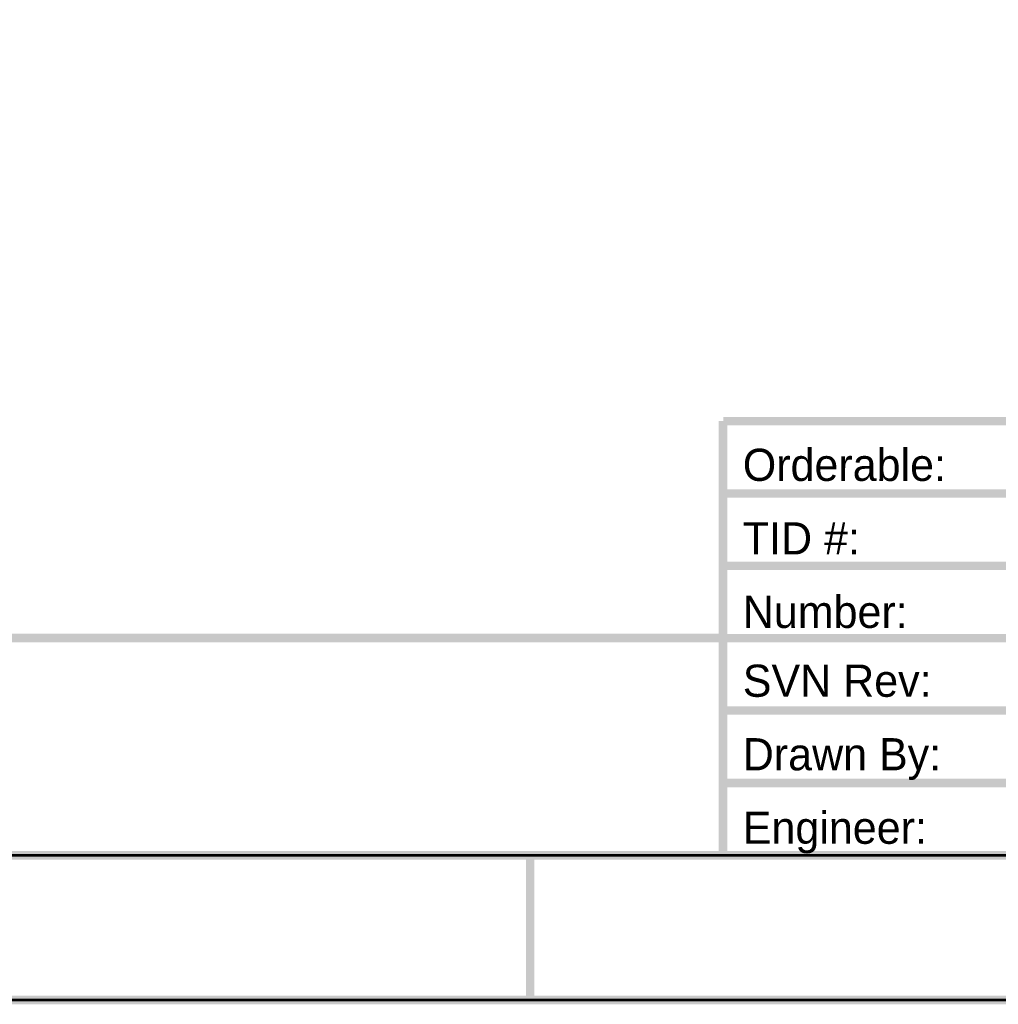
# Model space of a CAD drawing. Header units: inches. Extents: x 0 to 17, y 0 to 11.
# Tile 45 of 256: x 10.6 to 12, y 0 to 1.4. Entities that reach past the tile are written whole.
import ezdxf

# ---------------------------------------------------------------- set-up
doc = ezdxf.new("R2010")
doc.units = ezdxf.units.IN
doc.header["$MEASUREMENT"] = 0
doc.layers.add('Sheet', color=255, linetype='Continuous')

msp = doc.modelspace()

# ---------------------------------------------------------------- linework, layer by layer
at = {"layer": 'Sheet'}
for points in [[(0.0008, 11, 0.0118, 0.0118, 0), (17, 11, 0.0118, 0.0118, 0), (17, 0, 0.0118, 0.0118, 0), (0.0008, 0, 0.0118, 0.0118, 0), (0.0008, 11, 0.0118, 0.0118, 0)], [(0.0008, 11, 0.0039, 0.0039, 0), (0.0008, 0, 0.0039, 0.0039, 0), (17, 0, 0.0039, 0.0039, 0), (17, 11, 0.0039, 0.0039, 0), (0.0008, 11, 0.0039, 0.0039, 0), (0.0008, 11, 0.0039, 0.0039, 0)], [(0.2006, 10.7994, 0.0118, 0.0118, 0), (16.8002, 10.7994, 0.0118, 0.0118, 0), (16.8002, 0.1998, 0.0118, 0.0118, 0), (0.2006, 0.1998, 0.0118, 0.0118, 0), (0.2006, 10.7994, 0.0118, 0.0118, 0)], [(0.2006, 10.7994, 0.0039, 0.0039, 0), (0.2006, 0.1998, 0.0039, 0.0039, 0), (16.8002, 0.1998, 0.0039, 0.0039, 0), (16.8002, 10.7994, 0.0039, 0.0039, 0), (0.2006, 10.7994, 0.0039, 0.0039, 0), (0.2006, 10.7994, 0.0039, 0.0039, 0)]]:
    msp.add_lwpolyline(points, format="xyseb", close=True, dxfattribs=at)
for points in [[(11.5999, 0.1998, 0.0118, 0.0118, 0), (11.5999, 0.7997, 0.0118, 0.0118, 0)], [(11.6003, 0.7993, 0.0118, 0.0118, 0), (13.0997, 0.7993, 0.0118, 0.0118, 0)], [(11.6003, 0.6994, 0.0118, 0.0118, 0), (13.0997, 0.6994, 0.0118, 0.0118, 0)], [(11.6003, 0.5995, 0.0118, 0.0118, 0), (13.0997, 0.5995, 0.0118, 0.0118, 0)], [(4.1005, 0.5, 0.0118, 0.0118, 0), (11.5999, 0.5, 0.0118, 0.0118, 0)], [(11.6003, 0.4996, 0.0118, 0.0118, 0), (13.0997, 0.4996, 0.0118, 0.0118, 0)], [(13.0997, 0.3997, 0.0118, 0.0118, 0), (11.6003, 0.3997, 0.0118, 0.0118, 0)], [(11.6003, 0.2997, 0.0118, 0.0118, 0), (13.0997, 0.2997, 0.0118, 0.0118, 0)], [(11.3335, 0, 0.0118, 0.0118, 0), (11.3335, 0.1998, 0.0118, 0.0118, 0)]]:
    msp.add_lwpolyline(points, format="xyseb", dxfattribs=at)

# ---------------------------------------------------------------- texts
for s, p in [('Orderable:', (11.6272, 0.7168)), ('TID #:', (11.6272, 0.6153)), ('Number:', (11.6272, 0.5138)), ('SVN Rev:', (11.6272, 0.4187)), ('Drawn By:', (11.6272, 0.3172)), ('Engineer:', (11.6272, 0.2157))]:
    msp.add_text(s, height=0.04441, dxfattribs=at).set_placement(p)

doc.saveas('drawing.dxf')
